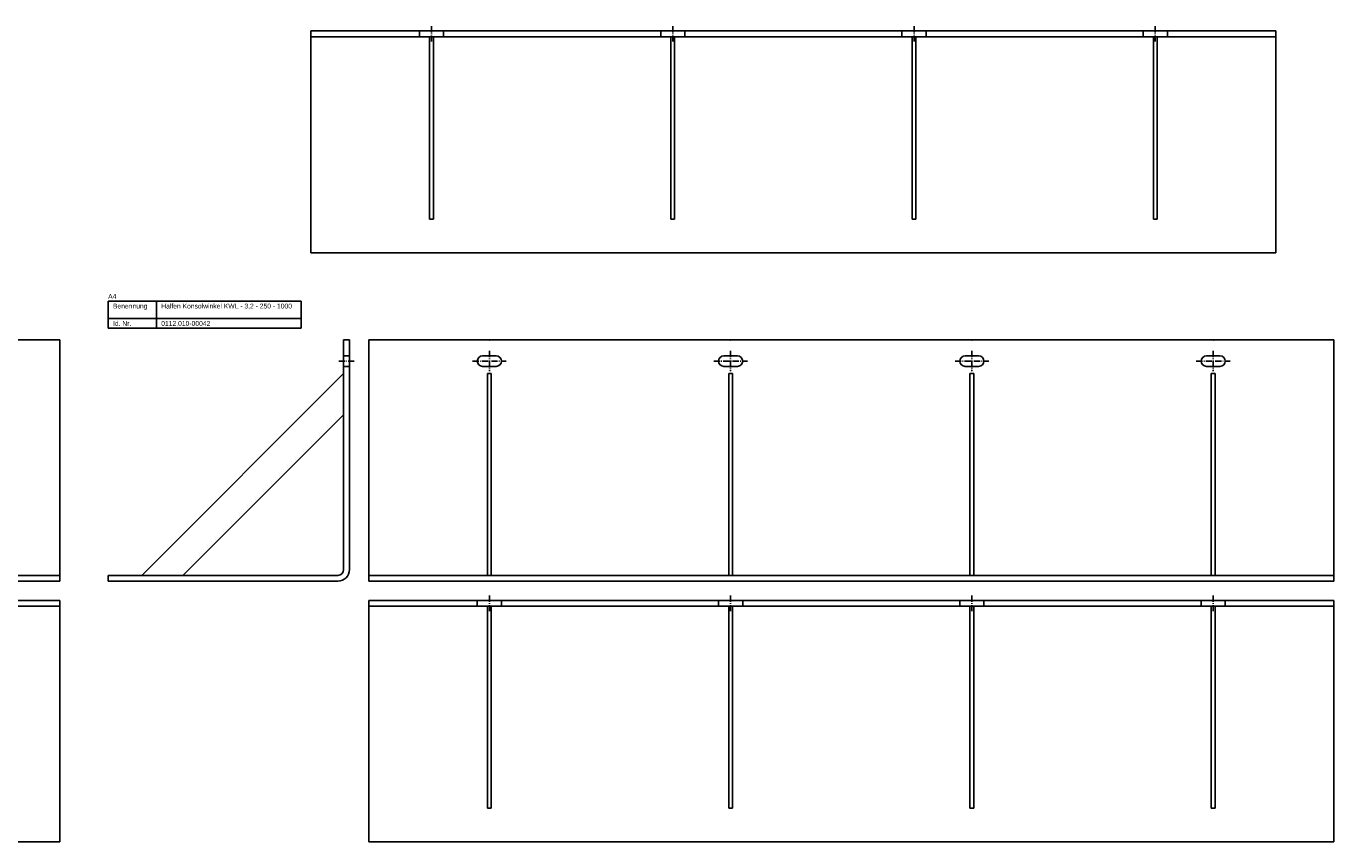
# Model space of a CAD drawing. Header units: millimetres. Extents: x 3683 to 6843, y -2519 to 868.
# Tile 5 of 12: x 5488 to 6843, y -2519 to -1674. Entities that reach past the tile are written whole.
import ezdxf

# ---------------------------------------------------------------- set-up
doc = ezdxf.new("R2010")
doc.units = ezdxf.units.MM
doc.linetypes.add('MITTELLINIE', pattern=[0.977, 0.65, -0.13, 0.067, -0.13])
doc.linetypes.add('VERDECKT', pattern=[9.525, 6.35, -3.175])
doc.layers.add('HALFEN-KONSOLANKER', color=2, linetype='CONTINUOUS')
doc.styles.add('ARIAL50', font='ARIAL.TTF', dxfattribs={"height": 5})

msp = doc.modelspace()

# ---------------------------------------------------------------- linework, layer by layer
at = {"layer": 'HALFEN-KONSOLANKER'}
for p, q in [((6783.1, -1679.2), (5783.1, -1679.2)), ((5783.1, -1909.2), (5783.1, -1679.2)), ((6783.1, -1909.2), (6783.1, -1679.2)), ((6783.1, -1685.2), (5783.1, -1685.2)), ((5906.1, -1685.2), (5906.1, -1874.2)), ((5910.1, -1685.2), (5910.1, -1874.2)), ((6156.1, -1685.2), (6156.1, -1874.2)), ((6160.1, -1685.2), (6160.1, -1874.2)), ((6406.1, -1685.2), (6406.1, -1874.2)), ((6410.1, -1685.2), (6410.1, -1874.2)), ((6656.1, -1685.2), (6656.1, -1874.2)), ((6660.1, -1685.2), (6660.1, -1874.2)), ((5910.1, -1874.2), (5906.1, -1874.2)), ((6160.1, -1874.2), (6156.1, -1874.2)), ((6410.1, -1874.2), (6406.1, -1874.2)), ((6660.1, -1874.2), (6656.1, -1874.2)), ((6783.1, -1909.2), (5783.1, -1909.2)), ((5573.1, -1959.2), (5773.1, -1959.2)), ((5573.1, -1987.2), (5573.1, -1959.2)), ((5623.1, -1987.2), (5623.1, -1959.2)), ((5773.1, -1987.2), (5773.1, -1959.2)), ((5573.1, -1977.2), (5773.1, -1977.2)), ((5573.1, -1987.2), (5773.1, -1987.2)), ((4773.1, -1999.2), (5523.1, -1999.2)), ((5523.1, -1999.2), (5523.1, -2249.2)), ((5817.1, -1999.2), (5817.1, -2237.2)), ((5817.1, -1999.2), (5823.1, -1999.2)), ((5823.1, -1999.2), (5823.1, -2237.2)), ((5843.1, -1999.2), (6843.1, -1999.2)), ((5843.1, -1999.2), (5843.1, -2249.2)), ((6843.1, -1999.2), (6843.1, -2249.2)), ((5961.1, -2015.7), (5975.1, -2015.7)), ((6211.1, -2015.7), (6225.1, -2015.7)), ((6461.1, -2015.7), (6475.1, -2015.7)), ((6711.1, -2015.7), (6725.1, -2015.7)), ((5961.1, -2026.7), (5975.1, -2026.7)), ((6211.1, -2026.7), (6225.1, -2026.7)), ((6461.1, -2026.7), (6475.1, -2026.7)), ((6711.1, -2026.7), (6725.1, -2026.7)), ((5817.1, -2034.2), (5608.1, -2243.2)), ((5966.1, -2034.2), (5966.1, -2243.2)), ((5966.1, -2034.2), (5970.1, -2034.2)), ((5970.1, -2034.2), (5970.1, -2243.2)), ((6216.1, -2034.2), (6216.1, -2243.2)), ((6216.1, -2034.2), (6220.1, -2034.2)), ((6220.1, -2034.2), (6220.1, -2243.2)), ((6466.1, -2034.2), (6466.1, -2243.2)), ((6466.1, -2034.2), (6470.1, -2034.2)), ((6470.1, -2034.2), (6470.1, -2243.2)), ((6716.1, -2034.2), (6716.1, -2243.2)), ((6716.1, -2034.2), (6720.1, -2034.2)), ((6720.1, -2034.2), (6720.1, -2243.2)), ((5817.1, -2076.7), (5650.6, -2243.2)), ((4773.1, -2243.2), (5523.1, -2243.2)), ((4773.1, -2249.2), (5523.1, -2249.2)), ((5811.1, -2243.2), (5573.1, -2243.2)), ((5573.1, -2243.2), (5573.1, -2249.2)), ((5811.1, -2249.2), (5573.1, -2249.2)), ((5843.1, -2243.2), (6843.1, -2243.2)), ((5843.1, -2249.2), (6843.1, -2249.2)), ((5523.1, -2269.2), (4773.1, -2269.2)), ((5523.1, -2275.2), (4773.1, -2275.2)), ((5523.1, -2519.2), (5523.1, -2269.2)), ((6843.1, -2269.2), (5843.1, -2269.2)), ((5843.1, -2519.2), (5843.1, -2269.2)), ((6843.1, -2275.2), (5843.1, -2275.2)), ((5966.1, -2275.2), (5966.1, -2484.2)), ((5970.1, -2275.2), (5970.1, -2484.2)), ((6216.1, -2275.2), (6216.1, -2484.2)), ((6220.1, -2275.2), (6220.1, -2484.2)), ((6466.1, -2275.2), (6466.1, -2484.2)), ((6470.1, -2275.2), (6470.1, -2484.2)), ((6716.1, -2275.2), (6716.1, -2484.2)), ((6720.1, -2275.2), (6720.1, -2484.2)), ((6843.1, -2519.2), (6843.1, -2269.2)), ((5970.1, -2484.2), (5966.1, -2484.2)), ((6220.1, -2484.2), (6216.1, -2484.2)), ((6470.1, -2484.2), (6466.1, -2484.2)), ((6720.1, -2484.2), (6716.1, -2484.2)), ((5523.1, -2519.2), (4773.1, -2519.2)), ((6843.1, -2519.2), (5843.1, -2519.2))]:
    msp.add_line(p, q, dxfattribs=at)
at = {"layer": 'HALFEN-KONSOLANKER', "color": 1, "linetype": 'VERDECKT'}
for p, q in [((5895.6, -1685.2), (5895.6, -1679.2)), ((5920.6, -1679.2), (5920.6, -1685.2)), ((6145.6, -1685.2), (6145.6, -1679.2)), ((6170.6, -1679.2), (6170.6, -1685.2)), ((6395.6, -1685.2), (6395.6, -1679.2)), ((6420.6, -1679.2), (6420.6, -1685.2)), ((6645.6, -1685.2), (6645.6, -1679.2)), ((6670.6, -1679.2), (6670.6, -1685.2)), ((5817.1, -2015.7), (5823.1, -2015.7)), ((5817.1, -2026.7), (5823.1, -2026.7)), ((5955.6, -2275.2), (5955.6, -2269.2)), ((5980.6, -2269.2), (5980.6, -2275.2)), ((6205.6, -2275.2), (6205.6, -2269.2)), ((6230.6, -2269.2), (6230.6, -2275.2)), ((6455.6, -2275.2), (6455.6, -2269.2)), ((6480.6, -2269.2), (6480.6, -2275.2)), ((6705.6, -2275.2), (6705.6, -2269.2)), ((6730.6, -2269.2), (6730.6, -2275.2))]:
    msp.add_line(p, q, dxfattribs=at)
at = {"layer": 'HALFEN-KONSOLANKER', "color": 1, "linetype": 'MITTELLINIE', "ltscale": 10}
for p, q in [((5908.1, -1674.2), (5908.1, -1690.2)), ((6158.1, -1674.2), (6158.1, -1690.2)), ((6408.1, -1674.2), (6408.1, -1690.2)), ((6658.1, -1674.2), (6658.1, -1690.2)), ((5968.1, -2010.7), (5968.1, -2031.7)), ((6218.1, -2010.7), (6218.1, -2031.7)), ((6468.1, -2010.7), (6468.1, -2031.7)), ((6718.1, -2010.7), (6718.1, -2031.7)), ((5812.1, -2021.2), (5828.1, -2021.2)), ((5950.6, -2021.2), (5985.6, -2021.2)), ((6200.6, -2021.2), (6235.6, -2021.2)), ((6450.6, -2021.2), (6485.6, -2021.2)), ((6700.6, -2021.2), (6735.6, -2021.2)), ((5968.1, -2264.2), (5968.1, -2280.2)), ((6218.1, -2264.2), (6218.1, -2280.2)), ((6468.1, -2264.2), (6468.1, -2280.2)), ((6718.1, -2264.2), (6718.1, -2280.2))]:
    msp.add_line(p, q, dxfattribs=at)
at = {"layer": 'HALFEN-KONSOLANKER'}
for centre, radius, start, end in [((5961.1, -2021.2), 5.5, 90, 270), ((5975.1, -2021.2), 5.5, 270, 90), ((6211.1, -2021.2), 5.5, 90, 270), ((6225.1, -2021.2), 5.5, 270, 90), ((6461.1, -2021.2), 5.5, 90, 270), ((6475.1, -2021.2), 5.5, 270, 90), ((6711.1, -2021.2), 5.5, 90, 270), ((6725.1, -2021.2), 5.5, 270, 90), ((5811.1, -2237.2), 6, 270, 0), ((5811.1, -2237.2), 12, 270, 0)]:
    msp.add_arc(centre, radius, start, end, dxfattribs=at)
for p in [(5968.1, -1999.2), (5968.1, -1999.2), (6218.1, -1999.2), (6218.1, -1999.2), (6468.1, -1999.2), (6468.1, -1999.2), (6718.1, -1999.2), (6718.1, -1999.2)]:
    msp.add_point(p, dxfattribs=at)

# ---------------------------------------------------------------- texts
at = {"layer": 'HALFEN-KONSOLANKER', "style": 'ARIAL50'}
for s, p in [('A4', (5573.1, -1956.7)), ('Benennung', (5578.1, -1966.7)), ('Halfen Konsolwinkel KWL - 3,2 - 250 - 1000', (5628.1, -1966.7)), ('Id. Nr.', (5578.1, -1984.7)), ('0112.010-00042', (5628.1, -1984.7))]:
    msp.add_text(s, height=5, dxfattribs=at).set_placement(p)

doc.saveas('drawing.dxf')
